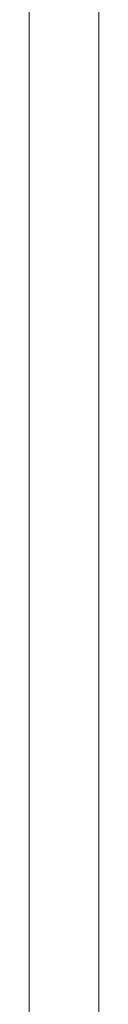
# Model space of a CAD drawing. Header units: millimetres. Extents: x 303.4 to 303.76, y 269.15 to 270.6.
# Tile 2 of 5: x 303.63545 to 303.64045, y 269.5573 to 269.62766. Entities that reach past the tile are written whole.
import ezdxf

# ---------------------------------------------------------------- set-up
doc = ezdxf.new("R2010")
doc.units = ezdxf.units.MM
doc.layers.add('SANINDUSA', color=3, linetype='Continuous')

msp = doc.modelspace()

# ---------------------------------------------------------------- linework, layer by layer
at = {"layer": 'SANINDUSA', "lineweight": 15}
for p, q in [((303.6354536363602, 269.4797072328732), (303.6354536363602, 270.5661390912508)), ((303.6404536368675, 269.4787636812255), (303.6404536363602, 270.5661390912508))]:
    msp.add_line(p, q, dxfattribs=at)

doc.saveas('drawing.dxf')
